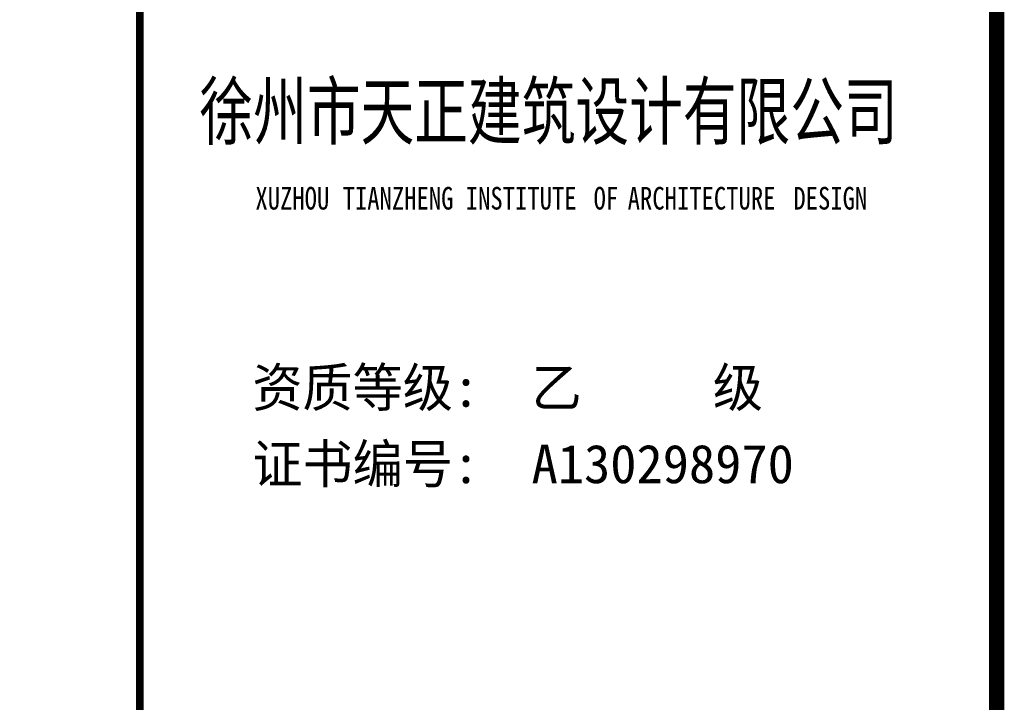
# Model space of a CAD drawing. Extents: x 427948 to 764348, y 274849 to 601549.
# Tile 51 of 212: x 588763 to 595198, y 529582 to 534042. Entities that reach past the tile are written whole.
import ezdxf
from ezdxf.enums import TextEntityAlignment as Align

# ---------------------------------------------------------------- set-up
doc = ezdxf.new("R2010")
doc.units = 0
doc.header["$LTSCALE"] = 1000
doc.header["$MEASUREMENT"] = 0
doc.layers.get('0').update_dxf_attribs({"linetype": 'CONTINUOUS'})
for name, color, linetype in [('PUB_TITLE', 4, 'CONTINUOUS'), ('SHEET_TEXT', 3, 'CONTINUOUS'), ('TK', 7, 'CONTINUOUS')]:
    doc.layers.add(name, color=color, linetype=linetype)
doc.styles.add('-宋体', font='txt', dxfattribs={"width": 0.8})
doc.styles.add('黑体', font='simhei.ttf')

# ---------------------------------------------------------------- blocks, each defined once
blk = doc.blocks.new('24')
at = {"color": 4}
blk.add_line((-1110888.9, 145318.9), (-1110888.9, 202718.9), dxfattribs=at)
at = {"layer": 'PUB_TITLE'}
blk.add_line((-1110888.9, 145318.9), (-1110888.9, 202718.9), dxfattribs=at)
at = {"layer": 'PUB_TITLE', "linetype": 'Continuous', "const_width": 100}
blk.add_lwpolyline([(-1191488.9, 145318.9), (-1110888.9, 145318.9), (-1110888.9, 202718.9), (-1191488.9, 202718.9)], close=True, dxfattribs=at)
at = {"layer": 'PUB_TITLE', "const_width": 50}
blk.add_lwpolyline([(-1116488.9, 145318.9), (-1116488.9, 202718.9)], dxfattribs=at)
at = {"layer": 'PUB_TITLE', "linetype": 'Continuous', "const_width": 80}
blk.add_lwpolyline([(-1110888.9, 145318.9), (-1110888.9, 202718.9)], dxfattribs=at)
at = {"style": '黑体', "width": 0.8}
for s, height, p in [('XUZHOU', 147.86, (-1115733.3, 164670.8)), ('TIANZHENG', 147.86, (-1115163.2, 164670.8)), ('INSTITUTE', 147.86, (-1114358.6, 164670.8)), ('OF', 147.86, (-1113523.2, 164670.8)), ('ARCHITECTURE', 147.864, (-1113300.4, 164670.8)), ('DESIGN', 147.86, (-1112217.4, 164670.8))]:
    blk.add_text(s, height=height, dxfattribs=at).set_placement(p)
at = {"layer": 'SHEET_TEXT', "style": '-宋体', "width": 0.75}
blk.add_text('徐州市天正建筑设计有限公司', height=360, dxfattribs=at).set_placement((-1113817.4, 165133.5), align=Align.CENTER)
at = {"layer": 'TK', "style": '-宋体'}
for s, p in [('资质等级:  乙     级', (-1115753.2, 163382.5)), ('证书编号:  A130298970', (-1115753.2, 162882.9))]:
    blk.add_text(s, height=252, dxfattribs=at).set_placement(p)

msp = doc.modelspace()

# ---------------------------------------------------------------- block references
msp.add_blockref('24', (1706036.9, 368130.5))

doc.saveas('drawing.dxf')
